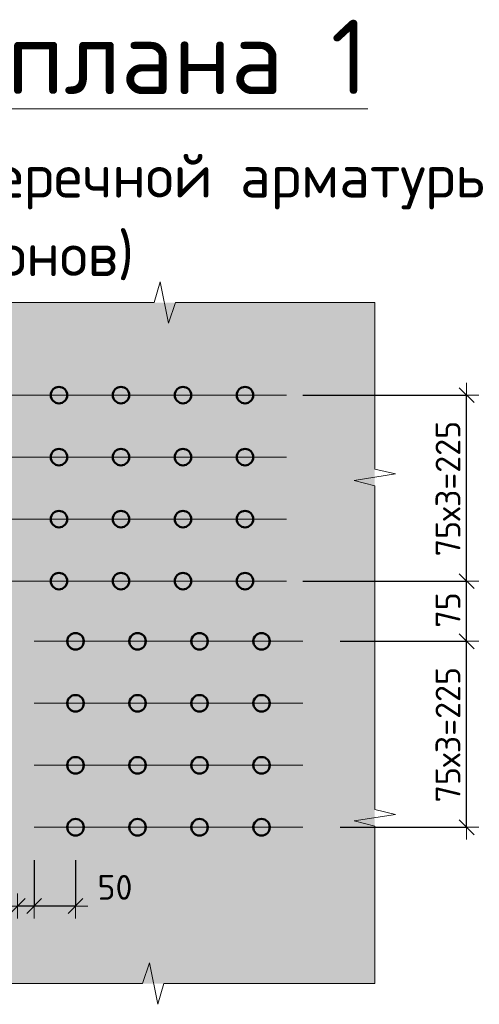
# Model space of a CAD drawing. Header units: metres. Extents: x -38 to 100, y -15 to 21.
# Tile 188 of 246: x 75.264 to 75.82, y 4.037 to 5.229. Entities that reach past the tile are written whole.
import ezdxf

# ---------------------------------------------------------------- set-up
doc = ezdxf.new("R2010")
doc.units = ezdxf.units.M
doc.header["$PDMODE"] = 65
for name, color, linetype in [('XR$3$_3705', 7, 'Continuous'), ('XR$4$_3705', 7, 'Continuous'), ('XR$6$_3705', 7, 'Continuous')]:
    doc.layers.add(name, color=color, linetype=linetype)
for name, color, linetype, lineweight in [('XR$3$ВК__отв в полу 1-2 эт', 220, 'Continuous', 25), ('XR$3$Размерная линия (1)', 7, 'Continuous', 13), ('XR$3$Текст_ общее_1', 7, 'Continuous', 13), ('XR$4$ВК__отв в полу 1-2 эт', 220, 'Continuous', 25), ('XR$4$Размерная линия (1)', 7, 'Continuous', 13), ('XR$4$Текст_ общее_1', 7, 'Continuous', 13), ('XR$6$ВК__отв в полу 1-2 эт', 220, 'Continuous', 25), ('XR$6$Размерная линия (1)', 7, 'Continuous', 13), ('XR$6$Текст_ общее_1', 7, 'Continuous', 13)]:
    doc.layers.add(name, color=color, linetype=linetype, lineweight=lineweight)
doc.styles.add('ISOCPEUR', font='txt')
doc.dimstyles.new('DIMSTYLE_23', dxfattribs={"dimtxt": 0.03, "dimasz": 0.03, "dimexe": 0, "dimexo": 0, "dimgap": 0.015, "dimtad": 2, "dimdec": 0, "dimlfac": 1000, "dimrnd": 5, "dimzin": 12, "dimdsep": 46, "dimtxsty": 'ISOCPEUR', "dimblk1": 'ALL_ML_STRICH', "dimblk2": 'ALL_ML_STRICH', "dimsah": 1, "dimcen": 0, "dimclrd": 7, "dimclre": 256, "dimclrt": 7, "dimadec": 0, "dimazin": 0, "dimtfac": 1, "dimtdec": 0, "dimtix": 1, "dimtmove": 2, "dimatfit": 3, "dimfxl": 0, "dimtvp": 1.2, "dimtzin": 0, "dimlwd": 0, "dimlwe": -3, "dimarcsym": 0})
doc.dimstyles.new('DIMSTYLE_24', dxfattribs={"dimtxt": 0.03, "dimasz": 0.03, "dimexe": 0, "dimexo": 0, "dimgap": 0.015, "dimtad": 2, "dimdec": 0, "dimlfac": 1000, "dimrnd": 5, "dimzin": 12, "dimdsep": 46, "dimtxsty": 'ISOCPEUR', "dimblk1": 'ALL_ML_STRICH', "dimblk2": 'ALL_ML_STRICH', "dimsah": 1, "dimcen": 0, "dimclrd": 7, "dimclre": 256, "dimclrt": 7, "dimadec": 0, "dimazin": 0, "dimtfac": 1, "dimtdec": 0, "dimtix": 1, "dimtmove": 2, "dimatfit": 3, "dimfxl": 0, "dimtzin": 0, "dimlwd": 0, "dimlwe": -3, "dimarcsym": 0})

# ---------------------------------------------------------------- blocks, each defined once
blk = doc.blocks.new('ЭЛЕМЕНТ_УЗОРА_7')
at = {"color": 7, "linetype": 'Continuous', "lineweight": 13, "transparency": 33554687}
for p, q in [((74.6496, 4.8864), (74.6496, 4.8864)), ((74.6496, 4.8864), (74.6496, 4.8864)), ((75.6936, 4.8864), (75.6936, 4.8864)), ((75.6936, 4.8864), (75.6936, 4.8864)), ((74.6496, 4.0624), (74.6496, 4.0624)), ((75.6936, 4.0624), (75.6936, 4.0624))]:
    blk.add_line(p, q, dxfattribs=at)
for points in [[(74.6496, 4.8864), (74.9048, 4.8864), (74.9121, 4.9114), (74.9221, 4.8614), (74.9304, 4.8864), (75.1716, 4.8864)], [(75.1716, 4.8864), (75.4268, 4.8864), (75.4341, 4.9114), (75.4441, 4.8614), (75.4524, 4.8864), (75.6936, 4.8864)], [(74.6496, 4.4744), (74.6496, 4.6759), (74.6246, 4.6816), (74.6746, 4.6895), (74.6496, 4.6961), (74.6496, 4.8864)], [(75.6936, 4.8864), (75.6936, 4.6849), (75.7186, 4.6792), (75.6686, 4.6713), (75.6936, 4.6648), (75.6936, 4.4744)], [(74.6496, 4.0624), (74.6496, 4.2639), (74.6246, 4.2696), (74.6746, 4.2775), (74.6496, 4.2841), (74.6496, 4.4744)], [(75.6936, 4.4744), (75.6936, 4.2729), (75.7186, 4.2672), (75.6686, 4.2593), (75.6936, 4.2528), (75.6936, 4.0624)], [(75.1716, 4.0624), (74.9163, 4.0624), (74.909, 4.0374), (74.8991, 4.0874), (74.8907, 4.0624), (74.6496, 4.0624), (74.6496, 4.0624)], [(75.6936, 4.0624), (75.6936, 4.0624), (75.4383, 4.0624), (75.431, 4.0374), (75.4211, 4.0874), (75.4127, 4.0624), (75.1716, 4.0624)]]:
    blk.add_lwpolyline(points, dxfattribs=at)
blk = doc.blocks.new('ALL_ML_STRICH')
at = {"color": 0, "linetype": 'ByBlock', "lineweight": -2}
for p, q in [((0, -0.5), (0, 0.5)), ((-1, 0), (0.5, 0)), ((-0.3, -0.3), (0.3, 0.3))]:
    blk.add_line(p, q, dxfattribs=at)
blk = doc.blocks.new('*D169')
at = {"layer": 'DEFPOINTS', "color": 7, "linetype": 'Continuous', "lineweight": 13, "transparency": 33554687}
for p in [(75.6316, 4.4766), (75.6316, 4.2516), (75.8046, 4.2516)]:
    blk.add_point(p, dxfattribs=at)
at = {"layer": 'XR$3$Размерная линия (1)', "color": 9, "linetype": 'Continuous', "lineweight": -2, "true_color": 0xc7c7c7, "transparency": 33554687}
for p, q in [((75.6516, 4.4766), (75.8046, 4.4766)), ((75.6516, 4.2516), (75.8046, 4.2516))]:
    blk.add_line(p, q, dxfattribs=at)
at = {"layer": 'XR$3$Размерная линия (1)', "color": 7, "linetype": 'Continuous', "lineweight": -2, "transparency": 33554687}
blk.add_line((75.8046, 4.2516), (75.8046, 4.4766), dxfattribs=at)
at = {"layer": 'XR$3$Размерная линия (1)', "color": 7, "linetype": 'Continuous', "lineweight": 13, "transparency": 33554687, "xscale": 0.03, "yscale": 0.03, "zscale": 0.03}
for p, rotation in [((75.8046, 4.4766), 90), ((75.8046, 4.2516), 270)]:
    blk.add_blockref('ALL_ML_STRICH', p, dxfattribs=dict(at, rotation=rotation))
at = {"layer": 'XR$3$Размерная линия (1)', "color": 7, "linetype": 'Continuous', "lineweight": 13, "transparency": 33554687, "insert": (75.7671, 4.2816), "char_height": 0.03, "width": 0.0015, "attachment_point": 1, "rotation": 90, "line_spacing_factor": 0.60241, "style": 'ISOCPEUR'}
blk.add_mtext('75х3=225', dxfattribs=at)
blk = doc.blocks.new('*D170')
at = {"layer": 'DEFPOINTS', "color": 7, "linetype": 'Continuous', "lineweight": 13, "transparency": 33554687}
for p in [(75.5866, 4.5494), (75.6316, 4.4766), (75.8046, 4.4766)]:
    blk.add_point(p, dxfattribs=at)
at = {"layer": 'XR$3$Размерная линия (1)', "color": 9, "linetype": 'Continuous', "lineweight": -2, "true_color": 0xc7c7c7, "transparency": 33554687}
for p, q in [((75.6066, 4.5494), (75.8046, 4.5494)), ((75.6516, 4.4766), (75.8046, 4.4766))]:
    blk.add_line(p, q, dxfattribs=at)
at = {"layer": 'XR$3$Размерная линия (1)', "color": 7, "linetype": 'Continuous', "lineweight": -2, "transparency": 33554687}
blk.add_line((75.8046, 4.4766), (75.8046, 4.5494), dxfattribs=at)
at = {"layer": 'XR$3$Размерная линия (1)', "color": 7, "linetype": 'Continuous', "lineweight": 13, "transparency": 33554687, "xscale": 0.03, "yscale": 0.03, "zscale": 0.03}
for p, rotation in [((75.8046, 4.5494), 90), ((75.8046, 4.4766), 270)]:
    blk.add_blockref('ALL_ML_STRICH', p, dxfattribs=dict(at, rotation=rotation))
at = {"layer": 'XR$3$Размерная линия (1)', "color": 7, "linetype": 'Continuous', "lineweight": 13, "transparency": 33554687, "insert": (75.7821, 4.5145), "char_height": 0.03, "width": 0.06, "attachment_point": 5, "rotation": 90, "style": 'ISOCPEUR'}
blk.add_mtext('\\A1;{75}', dxfattribs=at)
blk = doc.blocks.new('*D171')
at = {"layer": 'DEFPOINTS', "color": 7, "linetype": 'Continuous', "lineweight": 13, "transparency": 33554687}
for p in [(75.5866, 4.7744), (75.5866, 4.5494), (75.8046, 4.5494)]:
    blk.add_point(p, dxfattribs=at)
at = {"layer": 'XR$3$Размерная линия (1)', "color": 9, "linetype": 'Continuous', "lineweight": -2, "true_color": 0xc7c7c7, "transparency": 33554687}
for p, q in [((75.6066, 4.7744), (75.8046, 4.7744)), ((75.6066, 4.5494), (75.8046, 4.5494))]:
    blk.add_line(p, q, dxfattribs=at)
at = {"layer": 'XR$3$Размерная линия (1)', "color": 7, "linetype": 'Continuous', "lineweight": -2, "transparency": 33554687}
blk.add_line((75.8046, 4.5494), (75.8046, 4.7744), dxfattribs=at)
at = {"layer": 'XR$3$Размерная линия (1)', "color": 7, "linetype": 'Continuous', "lineweight": 13, "transparency": 33554687, "xscale": 0.03, "yscale": 0.03, "zscale": 0.03}
for p, rotation in [((75.8046, 4.7744), 90), ((75.8046, 4.5494), 270)]:
    blk.add_blockref('ALL_ML_STRICH', p, dxfattribs=dict(at, rotation=rotation))
at = {"layer": 'XR$3$Размерная линия (1)', "color": 7, "linetype": 'Continuous', "lineweight": 13, "transparency": 33554687, "insert": (75.7671, 4.5794), "char_height": 0.03, "width": 0.0015, "attachment_point": 1, "rotation": 90, "line_spacing_factor": 0.60241, "style": 'ISOCPEUR'}
blk.add_mtext('75х3=225', dxfattribs=at)
blk = doc.blocks.new('*D222')
at = {"layer": 'DEFPOINTS', "color": 7, "linetype": 'Continuous', "lineweight": 13, "transparency": 33554687}
for p in [(75.2816, 4.2316), (75.3316, 4.2316), (75.3316, 4.1563)]:
    blk.add_point(p, dxfattribs=at)
at = {"layer": 'XR$3$Размерная линия (1)', "color": 9, "linetype": 'Continuous', "lineweight": -2, "true_color": 0xc7c7c7, "transparency": 33554687}
for p, q in [((75.2816, 4.2116), (75.2816, 4.1563)), ((75.3316, 4.2116), (75.3316, 4.1563))]:
    blk.add_line(p, q, dxfattribs=at)
at = {"layer": 'XR$3$Размерная линия (1)', "color": 7, "linetype": 'Continuous', "lineweight": -2, "transparency": 33554687}
blk.add_line((75.3316, 4.1563), (75.2816, 4.1563), dxfattribs=at)
at = {"layer": 'XR$3$Размерная линия (1)', "color": 7, "linetype": 'Continuous', "lineweight": 13, "transparency": 33554687, "xscale": 0.03, "yscale": 0.03, "zscale": 0.03}
for p, rotation in [((75.2816, 4.1563), 180), ((75.3316, 4.1563), 360)]:
    blk.add_blockref('ALL_ML_STRICH', p, dxfattribs=dict(at, rotation=rotation))
at = {"layer": 'XR$3$Размерная линия (1)', "color": 7, "linetype": 'Continuous', "lineweight": 13, "transparency": 33554687, "insert": (75.3793, 4.1789), "char_height": 0.03, "width": 0.06, "attachment_point": 5, "style": 'ISOCPEUR'}
blk.add_mtext('\\A1;{50}', dxfattribs=at)
blk = doc.blocks.new('*D223')
at = {"layer": 'DEFPOINTS', "color": 7, "linetype": 'Continuous', "lineweight": 13, "transparency": 33554687}
for p in [(75.2816, 4.2316), (75.2616, 4.166), (75.2816, 4.1563)]:
    blk.add_point(p, dxfattribs=at)
at = {"layer": 'XR$3$Размерная линия (1)', "color": 9, "linetype": 'Continuous', "lineweight": -2, "true_color": 0xc7c7c7, "transparency": 33554687}
for p, q in [((75.2816, 4.2116), (75.2816, 4.1563)), ((75.2616, 4.1563), (75.2616, 4.1563))]:
    blk.add_line(p, q, dxfattribs=at)
at = {"layer": 'XR$3$Размерная линия (1)', "color": 7, "linetype": 'Continuous', "lineweight": -2, "transparency": 33554687}
blk.add_line((75.2816, 4.1563), (75.2616, 4.1563), dxfattribs=at)
at = {"layer": 'XR$3$Размерная линия (1)', "color": 7, "linetype": 'Continuous', "lineweight": 13, "transparency": 33554687, "xscale": 0.03, "yscale": 0.03, "zscale": 0.03}
for p, rotation in [((75.2616, 4.1563), 180), ((75.2816, 4.1563), 360)]:
    blk.add_blockref('ALL_ML_STRICH', p, dxfattribs=dict(at, rotation=rotation))
at = {"layer": 'XR$3$Размерная линия (1)', "color": 7, "linetype": 'Continuous', "lineweight": 13, "transparency": 33554687, "insert": (75.2185, 4.1788), "char_height": 0.03, "width": 0.06, "attachment_point": 5, "style": 'ISOCPEUR'}
blk.add_mtext('\\A1;{20}', dxfattribs=at)
blk = doc.blocks.new('ЭЛЕМЕНТ_УЗОРА_20')
at = {"color": 7, "linetype": 'Continuous', "lineweight": 13, "transparency": 33554687}
for p, q in [((74.6496, 4.8864), (74.6496, 4.8864)), ((74.6496, 4.8864), (74.6496, 4.8864)), ((75.6936, 4.8864), (75.6936, 4.8864)), ((75.6936, 4.8864), (75.6936, 4.8864)), ((74.6496, 4.0624), (74.6496, 4.0624)), ((75.6936, 4.0624), (75.6936, 4.0624))]:
    blk.add_line(p, q, dxfattribs=at)
for points in [[(74.6496, 4.8864), (74.9048, 4.8864), (74.9121, 4.9114), (74.9221, 4.8614), (74.9304, 4.8864), (75.1716, 4.8864)], [(75.1716, 4.8864), (75.4268, 4.8864), (75.4341, 4.9114), (75.4441, 4.8614), (75.4524, 4.8864), (75.6936, 4.8864)], [(74.6496, 4.4744), (74.6496, 4.6759), (74.6246, 4.6816), (74.6746, 4.6895), (74.6496, 4.6961), (74.6496, 4.8864)], [(75.6936, 4.8864), (75.6936, 4.6849), (75.7186, 4.6792), (75.6686, 4.6713), (75.6936, 4.6648), (75.6936, 4.4744)], [(74.6496, 4.0624), (74.6496, 4.2639), (74.6246, 4.2696), (74.6746, 4.2775), (74.6496, 4.2841), (74.6496, 4.4744)], [(75.6936, 4.4744), (75.6936, 4.2729), (75.7186, 4.2672), (75.6686, 4.2593), (75.6936, 4.2528), (75.6936, 4.0624)], [(75.1716, 4.0624), (74.9163, 4.0624), (74.909, 4.0374), (74.8991, 4.0874), (74.8907, 4.0624), (74.6496, 4.0624), (74.6496, 4.0624)], [(75.6936, 4.0624), (75.6936, 4.0624), (75.4383, 4.0624), (75.431, 4.0374), (75.4211, 4.0874), (75.4127, 4.0624), (75.1716, 4.0624)]]:
    blk.add_lwpolyline(points, dxfattribs=at)
blk = doc.blocks.new('*D442')
at = {"layer": 'DEFPOINTS', "color": 7, "linetype": 'Continuous', "lineweight": 13, "transparency": 33554687}
for p in [(75.6316, 4.4766), (75.6316, 4.2516), (75.8046, 4.2516)]:
    blk.add_point(p, dxfattribs=at)
at = {"layer": 'XR$4$Размерная линия (1)', "color": 9, "linetype": 'Continuous', "lineweight": -2, "true_color": 0xc7c7c7, "transparency": 33554687}
for p, q in [((75.6516, 4.4766), (75.8046, 4.4766)), ((75.6516, 4.2516), (75.8046, 4.2516))]:
    blk.add_line(p, q, dxfattribs=at)
at = {"layer": 'XR$4$Размерная линия (1)', "color": 7, "linetype": 'Continuous', "lineweight": -2, "transparency": 33554687}
blk.add_line((75.8046, 4.2516), (75.8046, 4.4766), dxfattribs=at)
at = {"layer": 'XR$4$Размерная линия (1)', "color": 7, "linetype": 'Continuous', "lineweight": 13, "transparency": 33554687, "xscale": 0.03, "yscale": 0.03, "zscale": 0.03}
for p, rotation in [((75.8046, 4.4766), 90), ((75.8046, 4.2516), 270)]:
    blk.add_blockref('ALL_ML_STRICH', p, dxfattribs=dict(at, rotation=rotation))
at = {"layer": 'XR$4$Размерная линия (1)', "color": 7, "linetype": 'Continuous', "lineweight": 13, "transparency": 33554687, "insert": (75.7671, 4.2816), "char_height": 0.03, "width": 0.0015, "attachment_point": 1, "rotation": 90, "line_spacing_factor": 0.60241, "style": 'ISOCPEUR'}
blk.add_mtext('75х3=225', dxfattribs=at)
blk = doc.blocks.new('*D443')
at = {"layer": 'DEFPOINTS', "color": 7, "linetype": 'Continuous', "lineweight": 13, "transparency": 33554687}
for p in [(75.5866, 4.5494), (75.6316, 4.4766), (75.8046, 4.4766)]:
    blk.add_point(p, dxfattribs=at)
at = {"layer": 'XR$4$Размерная линия (1)', "color": 9, "linetype": 'Continuous', "lineweight": -2, "true_color": 0xc7c7c7, "transparency": 33554687}
for p, q in [((75.6066, 4.5494), (75.8046, 4.5494)), ((75.6516, 4.4766), (75.8046, 4.4766))]:
    blk.add_line(p, q, dxfattribs=at)
at = {"layer": 'XR$4$Размерная линия (1)', "color": 7, "linetype": 'Continuous', "lineweight": -2, "transparency": 33554687}
blk.add_line((75.8046, 4.4766), (75.8046, 4.5494), dxfattribs=at)
at = {"layer": 'XR$4$Размерная линия (1)', "color": 7, "linetype": 'Continuous', "lineweight": 13, "transparency": 33554687, "xscale": 0.03, "yscale": 0.03, "zscale": 0.03}
for p, rotation in [((75.8046, 4.5494), 90), ((75.8046, 4.4766), 270)]:
    blk.add_blockref('ALL_ML_STRICH', p, dxfattribs=dict(at, rotation=rotation))
at = {"layer": 'XR$4$Размерная линия (1)', "color": 7, "linetype": 'Continuous', "lineweight": 13, "transparency": 33554687, "insert": (75.7821, 4.5145), "char_height": 0.03, "width": 0.06, "attachment_point": 5, "rotation": 90, "style": 'ISOCPEUR'}
blk.add_mtext('\\A1;{75}', dxfattribs=at)
blk = doc.blocks.new('*D444')
at = {"layer": 'DEFPOINTS', "color": 7, "linetype": 'Continuous', "lineweight": 13, "transparency": 33554687}
for p in [(75.5866, 4.7744), (75.5866, 4.5494), (75.8046, 4.5494)]:
    blk.add_point(p, dxfattribs=at)
at = {"layer": 'XR$4$Размерная линия (1)', "color": 9, "linetype": 'Continuous', "lineweight": -2, "true_color": 0xc7c7c7, "transparency": 33554687}
for p, q in [((75.6066, 4.7744), (75.8046, 4.7744)), ((75.6066, 4.5494), (75.8046, 4.5494))]:
    blk.add_line(p, q, dxfattribs=at)
at = {"layer": 'XR$4$Размерная линия (1)', "color": 7, "linetype": 'Continuous', "lineweight": -2, "transparency": 33554687}
blk.add_line((75.8046, 4.5494), (75.8046, 4.7744), dxfattribs=at)
at = {"layer": 'XR$4$Размерная линия (1)', "color": 7, "linetype": 'Continuous', "lineweight": 13, "transparency": 33554687, "xscale": 0.03, "yscale": 0.03, "zscale": 0.03}
for p, rotation in [((75.8046, 4.7744), 90), ((75.8046, 4.5494), 270)]:
    blk.add_blockref('ALL_ML_STRICH', p, dxfattribs=dict(at, rotation=rotation))
at = {"layer": 'XR$4$Размерная линия (1)', "color": 7, "linetype": 'Continuous', "lineweight": 13, "transparency": 33554687, "insert": (75.7671, 4.5794), "char_height": 0.03, "width": 0.0015, "attachment_point": 1, "rotation": 90, "line_spacing_factor": 0.60241, "style": 'ISOCPEUR'}
blk.add_mtext('75х3=225', dxfattribs=at)
blk = doc.blocks.new('*D486')
at = {"layer": 'DEFPOINTS', "color": 7, "linetype": 'Continuous', "lineweight": 13, "transparency": 33554687}
for p in [(75.2816, 4.2316), (75.3316, 4.2316), (75.3316, 4.1563)]:
    blk.add_point(p, dxfattribs=at)
at = {"layer": 'XR$4$Размерная линия (1)', "color": 9, "linetype": 'Continuous', "lineweight": -2, "true_color": 0xc7c7c7, "transparency": 33554687}
for p, q in [((75.2816, 4.2116), (75.2816, 4.1563)), ((75.3316, 4.2116), (75.3316, 4.1563))]:
    blk.add_line(p, q, dxfattribs=at)
at = {"layer": 'XR$4$Размерная линия (1)', "color": 7, "linetype": 'Continuous', "lineweight": -2, "transparency": 33554687}
blk.add_line((75.3316, 4.1563), (75.2816, 4.1563), dxfattribs=at)
at = {"layer": 'XR$4$Размерная линия (1)', "color": 7, "linetype": 'Continuous', "lineweight": 13, "transparency": 33554687, "xscale": 0.03, "yscale": 0.03, "zscale": 0.03}
for p, rotation in [((75.2816, 4.1563), 180), ((75.3316, 4.1563), 360)]:
    blk.add_blockref('ALL_ML_STRICH', p, dxfattribs=dict(at, rotation=rotation))
at = {"layer": 'XR$4$Размерная линия (1)', "color": 7, "linetype": 'Continuous', "lineweight": 13, "transparency": 33554687, "insert": (75.3793, 4.1789), "char_height": 0.03, "width": 0.06, "attachment_point": 5, "style": 'ISOCPEUR'}
blk.add_mtext('\\A1;{50}', dxfattribs=at)
blk = doc.blocks.new('*D487')
at = {"layer": 'DEFPOINTS', "color": 7, "linetype": 'Continuous', "lineweight": 13, "transparency": 33554687}
for p in [(75.2816, 4.2316), (75.2616, 4.166), (75.2816, 4.1563)]:
    blk.add_point(p, dxfattribs=at)
at = {"layer": 'XR$4$Размерная линия (1)', "color": 9, "linetype": 'Continuous', "lineweight": -2, "true_color": 0xc7c7c7, "transparency": 33554687}
for p, q in [((75.2816, 4.2116), (75.2816, 4.1563)), ((75.2616, 4.1563), (75.2616, 4.1563))]:
    blk.add_line(p, q, dxfattribs=at)
at = {"layer": 'XR$4$Размерная линия (1)', "color": 7, "linetype": 'Continuous', "lineweight": -2, "transparency": 33554687}
blk.add_line((75.2816, 4.1563), (75.2616, 4.1563), dxfattribs=at)
at = {"layer": 'XR$4$Размерная линия (1)', "color": 7, "linetype": 'Continuous', "lineweight": 13, "transparency": 33554687, "xscale": 0.03, "yscale": 0.03, "zscale": 0.03}
for p, rotation in [((75.2616, 4.1563), 180), ((75.2816, 4.1563), 360)]:
    blk.add_blockref('ALL_ML_STRICH', p, dxfattribs=dict(at, rotation=rotation))
at = {"layer": 'XR$4$Размерная линия (1)', "color": 7, "linetype": 'Continuous', "lineweight": 13, "transparency": 33554687, "insert": (75.2185, 4.1788), "char_height": 0.03, "width": 0.06, "attachment_point": 5, "style": 'ISOCPEUR'}
blk.add_mtext('\\A1;{20}', dxfattribs=at)
blk = doc.blocks.new('ЭЛЕМЕНТ_УЗОРА_41')
at = {"color": 7, "linetype": 'Continuous', "lineweight": 13, "transparency": 33554687}
for p, q in [((74.6496, 4.8864), (74.6496, 4.8864)), ((74.6496, 4.8864), (74.6496, 4.8864)), ((75.6936, 4.8864), (75.6936, 4.8864)), ((75.6936, 4.8864), (75.6936, 4.8864)), ((74.6496, 4.0624), (74.6496, 4.0624)), ((75.6936, 4.0624), (75.6936, 4.0624))]:
    blk.add_line(p, q, dxfattribs=at)
for points in [[(74.6496, 4.8864), (74.9048, 4.8864), (74.9121, 4.9114), (74.9221, 4.8614), (74.9304, 4.8864), (75.1716, 4.8864)], [(75.1716, 4.8864), (75.4268, 4.8864), (75.4341, 4.9114), (75.4441, 4.8614), (75.4524, 4.8864), (75.6936, 4.8864)], [(74.6496, 4.4744), (74.6496, 4.6759), (74.6246, 4.6816), (74.6746, 4.6895), (74.6496, 4.6961), (74.6496, 4.8864)], [(75.6936, 4.8864), (75.6936, 4.6849), (75.7186, 4.6792), (75.6686, 4.6713), (75.6936, 4.6648), (75.6936, 4.4744)], [(74.6496, 4.0624), (74.6496, 4.2639), (74.6246, 4.2696), (74.6746, 4.2775), (74.6496, 4.2841), (74.6496, 4.4744)], [(75.6936, 4.4744), (75.6936, 4.2729), (75.7186, 4.2672), (75.6686, 4.2593), (75.6936, 4.2528), (75.6936, 4.0624)], [(75.1716, 4.0624), (74.9163, 4.0624), (74.909, 4.0374), (74.8991, 4.0874), (74.8907, 4.0624), (74.6496, 4.0624), (74.6496, 4.0624)], [(75.6936, 4.0624), (75.6936, 4.0624), (75.4383, 4.0624), (75.431, 4.0374), (75.4211, 4.0874), (75.4127, 4.0624), (75.1716, 4.0624)]]:
    blk.add_lwpolyline(points, dxfattribs=at)
blk = doc.blocks.new('*D863')
at = {"layer": 'DEFPOINTS', "color": 7, "linetype": 'Continuous', "lineweight": 13, "transparency": 33554687}
for p in [(75.6316, 4.4766), (75.6316, 4.2516), (75.8046, 4.2516)]:
    blk.add_point(p, dxfattribs=at)
at = {"layer": 'XR$6$Размерная линия (1)', "color": 9, "linetype": 'Continuous', "lineweight": -2, "true_color": 0xc7c7c7, "transparency": 33554687}
for p, q in [((75.6516, 4.4766), (75.8046, 4.4766)), ((75.6516, 4.2516), (75.8046, 4.2516))]:
    blk.add_line(p, q, dxfattribs=at)
at = {"layer": 'XR$6$Размерная линия (1)', "color": 7, "linetype": 'Continuous', "lineweight": -2, "transparency": 33554687}
blk.add_line((75.8046, 4.2516), (75.8046, 4.4766), dxfattribs=at)
at = {"layer": 'XR$6$Размерная линия (1)', "color": 7, "linetype": 'Continuous', "lineweight": 13, "transparency": 33554687, "xscale": 0.03, "yscale": 0.03, "zscale": 0.03}
for p, rotation in [((75.8046, 4.4766), 90), ((75.8046, 4.2516), 270)]:
    blk.add_blockref('ALL_ML_STRICH', p, dxfattribs=dict(at, rotation=rotation))
at = {"layer": 'XR$6$Размерная линия (1)', "color": 7, "linetype": 'Continuous', "lineweight": 13, "transparency": 33554687, "insert": (75.7671, 4.2816), "char_height": 0.03, "width": 0.0015, "attachment_point": 1, "rotation": 90, "line_spacing_factor": 0.60241, "style": 'ISOCPEUR'}
blk.add_mtext('75х3=225', dxfattribs=at)
blk = doc.blocks.new('*D864')
at = {"layer": 'DEFPOINTS', "color": 7, "linetype": 'Continuous', "lineweight": 13, "transparency": 33554687}
for p in [(75.5866, 4.5494), (75.6316, 4.4766), (75.8046, 4.4766)]:
    blk.add_point(p, dxfattribs=at)
at = {"layer": 'XR$6$Размерная линия (1)', "color": 9, "linetype": 'Continuous', "lineweight": -2, "true_color": 0xc7c7c7, "transparency": 33554687}
for p, q in [((75.6066, 4.5494), (75.8046, 4.5494)), ((75.6516, 4.4766), (75.8046, 4.4766))]:
    blk.add_line(p, q, dxfattribs=at)
at = {"layer": 'XR$6$Размерная линия (1)', "color": 7, "linetype": 'Continuous', "lineweight": -2, "transparency": 33554687}
blk.add_line((75.8046, 4.4766), (75.8046, 4.5494), dxfattribs=at)
at = {"layer": 'XR$6$Размерная линия (1)', "color": 7, "linetype": 'Continuous', "lineweight": 13, "transparency": 33554687, "xscale": 0.03, "yscale": 0.03, "zscale": 0.03}
for p, rotation in [((75.8046, 4.5494), 90), ((75.8046, 4.4766), 270)]:
    blk.add_blockref('ALL_ML_STRICH', p, dxfattribs=dict(at, rotation=rotation))
at = {"layer": 'XR$6$Размерная линия (1)', "color": 7, "linetype": 'Continuous', "lineweight": 13, "transparency": 33554687, "insert": (75.7821, 4.5145), "char_height": 0.03, "width": 0.06, "attachment_point": 5, "rotation": 90, "style": 'ISOCPEUR'}
blk.add_mtext('\\A1;{75}', dxfattribs=at)
blk = doc.blocks.new('*D865')
at = {"layer": 'DEFPOINTS', "color": 7, "linetype": 'Continuous', "lineweight": 13, "transparency": 33554687}
for p in [(75.5866, 4.7744), (75.5866, 4.5494), (75.8046, 4.5494)]:
    blk.add_point(p, dxfattribs=at)
at = {"layer": 'XR$6$Размерная линия (1)', "color": 9, "linetype": 'Continuous', "lineweight": -2, "true_color": 0xc7c7c7, "transparency": 33554687}
for p, q in [((75.6066, 4.7744), (75.8046, 4.7744)), ((75.6066, 4.5494), (75.8046, 4.5494))]:
    blk.add_line(p, q, dxfattribs=at)
at = {"layer": 'XR$6$Размерная линия (1)', "color": 7, "linetype": 'Continuous', "lineweight": -2, "transparency": 33554687}
blk.add_line((75.8046, 4.5494), (75.8046, 4.7744), dxfattribs=at)
at = {"layer": 'XR$6$Размерная линия (1)', "color": 7, "linetype": 'Continuous', "lineweight": 13, "transparency": 33554687, "xscale": 0.03, "yscale": 0.03, "zscale": 0.03}
for p, rotation in [((75.8046, 4.7744), 90), ((75.8046, 4.5494), 270)]:
    blk.add_blockref('ALL_ML_STRICH', p, dxfattribs=dict(at, rotation=rotation))
at = {"layer": 'XR$6$Размерная линия (1)', "color": 7, "linetype": 'Continuous', "lineweight": 13, "transparency": 33554687, "insert": (75.7671, 4.5794), "char_height": 0.03, "width": 0.0015, "attachment_point": 1, "rotation": 90, "line_spacing_factor": 0.60241, "style": 'ISOCPEUR'}
blk.add_mtext('75х3=225', dxfattribs=at)
blk = doc.blocks.new('*D894')
at = {"layer": 'DEFPOINTS', "color": 7, "linetype": 'Continuous', "lineweight": 13, "transparency": 33554687}
for p in [(75.2816, 4.2316), (75.3316, 4.2316), (75.3316, 4.1563)]:
    blk.add_point(p, dxfattribs=at)
at = {"layer": 'XR$6$Размерная линия (1)', "color": 9, "linetype": 'Continuous', "lineweight": -2, "true_color": 0xc7c7c7, "transparency": 33554687}
for p, q in [((75.2816, 4.2116), (75.2816, 4.1563)), ((75.3316, 4.2116), (75.3316, 4.1563))]:
    blk.add_line(p, q, dxfattribs=at)
at = {"layer": 'XR$6$Размерная линия (1)', "color": 7, "linetype": 'Continuous', "lineweight": -2, "transparency": 33554687}
blk.add_line((75.3316, 4.1563), (75.2816, 4.1563), dxfattribs=at)
at = {"layer": 'XR$6$Размерная линия (1)', "color": 7, "linetype": 'Continuous', "lineweight": 13, "transparency": 33554687, "xscale": 0.03, "yscale": 0.03, "zscale": 0.03}
for p, rotation in [((75.2816, 4.1563), 180), ((75.3316, 4.1563), 360)]:
    blk.add_blockref('ALL_ML_STRICH', p, dxfattribs=dict(at, rotation=rotation))
at = {"layer": 'XR$6$Размерная линия (1)', "color": 7, "linetype": 'Continuous', "lineweight": 13, "transparency": 33554687, "insert": (75.3793, 4.1789), "char_height": 0.03, "width": 0.06, "attachment_point": 5, "style": 'ISOCPEUR'}
blk.add_mtext('\\A1;{50}', dxfattribs=at)
blk = doc.blocks.new('*D895')
at = {"layer": 'DEFPOINTS', "color": 7, "linetype": 'Continuous', "lineweight": 13, "transparency": 33554687}
for p in [(75.2816, 4.2316), (75.2616, 4.166), (75.2816, 4.1563)]:
    blk.add_point(p, dxfattribs=at)
at = {"layer": 'XR$6$Размерная линия (1)', "color": 9, "linetype": 'Continuous', "lineweight": -2, "true_color": 0xc7c7c7, "transparency": 33554687}
for p, q in [((75.2816, 4.2116), (75.2816, 4.1563)), ((75.2616, 4.1563), (75.2616, 4.1563))]:
    blk.add_line(p, q, dxfattribs=at)
at = {"layer": 'XR$6$Размерная линия (1)', "color": 7, "linetype": 'Continuous', "lineweight": -2, "transparency": 33554687}
blk.add_line((75.2816, 4.1563), (75.2616, 4.1563), dxfattribs=at)
at = {"layer": 'XR$6$Размерная линия (1)', "color": 7, "linetype": 'Continuous', "lineweight": 13, "transparency": 33554687, "xscale": 0.03, "yscale": 0.03, "zscale": 0.03}
for p, rotation in [((75.2616, 4.1563), 180), ((75.2816, 4.1563), 360)]:
    blk.add_blockref('ALL_ML_STRICH', p, dxfattribs=dict(at, rotation=rotation))
at = {"layer": 'XR$6$Размерная линия (1)', "color": 7, "linetype": 'Continuous', "lineweight": 13, "transparency": 33554687, "insert": (75.2185, 4.1788), "char_height": 0.03, "width": 0.06, "attachment_point": 5, "style": 'ISOCPEUR'}
blk.add_mtext('\\A1;{20}', dxfattribs=at)

msp = doc.modelspace()

# ---------------------------------------------------------------- hatches: boundary and pattern name
at = {"linetype": 'Continuous', "lineweight": 13, "true_color": 0xf0eae8, "transparency": 33554687}
msp.add_hatch(color=7, dxfattribs=at).paths.add_polyline_path([(74.6496, 4.8864), (74.6496, 4.0624), (75.6936, 4.0624), (75.6936, 4.8864)])
msp.add_hatch(color=7, dxfattribs=at).paths.add_polyline_path([(74.6496, 4.8864), (74.6496, 4.0624), (75.6936, 4.0624), (75.6936, 4.8864)])
msp.add_hatch(color=7, dxfattribs=at).paths.add_polyline_path([(74.6496, 4.8864), (74.6496, 4.0624), (75.6936, 4.0624), (75.6936, 4.8864)])

# ---------------------------------------------------------------- linework, layer by layer
at = {"layer": 'XR$3$_3705', "color": 7, "linetype": 'Continuous', "lineweight": 50, "transparency": 33554687}
for centre in [(75.3116, 4.7744), (75.3866, 4.7744), (75.4616, 4.7744), (75.5366, 4.7744), (75.3116, 4.6994), (75.3866, 4.6994), (75.4616, 4.6994), (75.5366, 4.6994), (75.3116, 4.6244), (75.3866, 4.6244), (75.4616, 4.6244), (75.5366, 4.6244), (75.3116, 4.5494), (75.3866, 4.5494), (75.4616, 4.5494), (75.5366, 4.5494), (75.3316, 4.4766), (75.4066, 4.4766), (75.4816, 4.4766), (75.5566, 4.4766), (75.3316, 4.4016), (75.4066, 4.4016), (75.4816, 4.4016), (75.5566, 4.4016), (75.3316, 4.3266), (75.4066, 4.3266), (75.4816, 4.3266), (75.5566, 4.3266), (75.3316, 4.2516), (75.4066, 4.2516), (75.4816, 4.2516), (75.5566, 4.2516)]:
    msp.add_circle(centre, 0.01, dxfattribs=at)
at = {"layer": 'XR$3$ВК__отв в полу 1-2 эт', "color": 7, "linetype": 'Continuous', "lineweight": 13, "transparency": 33554687}
for p, q in [((75.5866, 4.7744), (74.7366, 4.7744)), ((75.5866, 4.6994), (74.7366, 4.6994)), ((75.5866, 4.6244), (74.7366, 4.6244)), ((75.5866, 4.5494), (74.7366, 4.5494)), ((75.6066, 4.4766), (75.2816, 4.4766)), ((75.6066, 4.4016), (75.2816, 4.4016)), ((75.6066, 4.3266), (75.2816, 4.3266)), ((75.6066, 4.2516), (75.2816, 4.2516))]:
    msp.add_line(p, q, dxfattribs=at)
at = {"layer": 'XR$4$_3705', "color": 7, "linetype": 'Continuous', "lineweight": 50, "transparency": 33554687}
for centre in [(75.3116, 4.7744), (75.3866, 4.7744), (75.4616, 4.7744), (75.5366, 4.7744), (75.3116, 4.6994), (75.3866, 4.6994), (75.4616, 4.6994), (75.5366, 4.6994), (75.3116, 4.6244), (75.3866, 4.6244), (75.4616, 4.6244), (75.5366, 4.6244), (75.3116, 4.5494), (75.3866, 4.5494), (75.4616, 4.5494), (75.5366, 4.5494), (75.3316, 4.4766), (75.4066, 4.4766), (75.4816, 4.4766), (75.5566, 4.4766), (75.3316, 4.4016), (75.4066, 4.4016), (75.4816, 4.4016), (75.5566, 4.4016), (75.3316, 4.3266), (75.4066, 4.3266), (75.4816, 4.3266), (75.5566, 4.3266), (75.3316, 4.2516), (75.4066, 4.2516), (75.4816, 4.2516), (75.5566, 4.2516)]:
    msp.add_circle(centre, 0.01, dxfattribs=at)
at = {"layer": 'XR$4$ВК__отв в полу 1-2 эт', "color": 7, "linetype": 'Continuous', "lineweight": 13, "transparency": 33554687}
for p, q in [((75.5866, 4.7744), (74.7366, 4.7744)), ((75.5866, 4.6994), (74.7366, 4.6994)), ((75.5866, 4.6244), (74.7366, 4.6244)), ((75.5866, 4.5494), (74.7366, 4.5494)), ((75.6066, 4.4766), (75.2816, 4.4766)), ((75.6066, 4.4016), (75.2816, 4.4016)), ((75.6066, 4.3266), (75.2816, 4.3266)), ((75.6066, 4.2516), (75.2816, 4.2516))]:
    msp.add_line(p, q, dxfattribs=at)
at = {"layer": 'XR$6$_3705', "color": 7, "linetype": 'Continuous', "lineweight": 50, "transparency": 33554687}
for centre in [(75.3116, 4.7744), (75.3866, 4.7744), (75.4616, 4.7744), (75.5366, 4.7744), (75.3116, 4.6994), (75.3866, 4.6994), (75.4616, 4.6994), (75.5366, 4.6994), (75.3116, 4.6244), (75.3866, 4.6244), (75.4616, 4.6244), (75.5366, 4.6244), (75.3116, 4.5494), (75.3866, 4.5494), (75.4616, 4.5494), (75.5366, 4.5494), (75.3316, 4.4766), (75.4066, 4.4766), (75.4816, 4.4766), (75.5566, 4.4766), (75.3316, 4.4016), (75.4066, 4.4016), (75.4816, 4.4016), (75.5566, 4.4016), (75.3316, 4.3266), (75.4066, 4.3266), (75.4816, 4.3266), (75.5566, 4.3266), (75.3316, 4.2516), (75.4066, 4.2516), (75.4816, 4.2516), (75.5566, 4.2516)]:
    msp.add_circle(centre, 0.01, dxfattribs=at)
at = {"layer": 'XR$6$ВК__отв в полу 1-2 эт', "color": 7, "linetype": 'Continuous', "lineweight": 13, "transparency": 33554687}
for p, q in [((75.5866, 4.7744), (74.7366, 4.7744)), ((75.5866, 4.6994), (74.7366, 4.6994)), ((75.5866, 4.6244), (74.7366, 4.6244)), ((75.5866, 4.5494), (74.7366, 4.5494)), ((75.6066, 4.4766), (75.2816, 4.4766)), ((75.6066, 4.4016), (75.2816, 4.4016)), ((75.6066, 4.3266), (75.2816, 4.3266)), ((75.6066, 4.2516), (75.2816, 4.2516))]:
    msp.add_line(p, q, dxfattribs=at)

# ---------------------------------------------------------------- block references
at = {"color": 7, "linetype": 'Continuous', "lineweight": 13, "transparency": 33554687}
for name in ['ЭЛЕМЕНТ_УЗОРА_7', 'ЭЛЕМЕНТ_УЗОРА_20', 'ЭЛЕМЕНТ_УЗОРА_41']:
    msp.add_blockref(name, (0, 0), dxfattribs=at)

# ---------------------------------------------------------------- texts
at = {"layer": 'XR$3$Текст_ общее_1', "color": 7, "linetype": 'Continuous', "lineweight": 13, "transparency": 33554687, "insert": (75.1817, 5.2286), "char_height": 0.09, "width": 2.301075, "attachment_point": 2, "line_spacing_factor": 1.084337}
msp.add_mtext('\\A1;{\\L\\fISOCPEUR|i0|b0;\\H0.090000;\\W1.000000;\\C7;  Деталь плана 1\\l}\\P{\\fISOCPEUR|i0|b0;\\H0.052500;\\W1.000000;\\C7;(схема раскладки поперечной арматуры}\\P{\\fISOCPEUR|i0|b0;\\H0.052500;\\W1.000000;\\C7;для пилонов)}\\P', dxfattribs=at)
at = {"layer": 'XR$4$Текст_ общее_1', "color": 7, "linetype": 'Continuous', "lineweight": 13, "transparency": 33554687, "insert": (75.1817, 5.2286), "char_height": 0.09, "width": 2.301075, "attachment_point": 2, "line_spacing_factor": 1.084337}
msp.add_mtext('\\A1;{\\L\\fISOCPEUR|i0|b0;\\H0.090000;\\W1.000000;\\C7;  Деталь плана 1\\l}\\P{\\fISOCPEUR|i0|b0;\\H0.052500;\\W1.000000;\\C7;(схема раскладки поперечной арматуры}\\P{\\fISOCPEUR|i0|b0;\\H0.052500;\\W1.000000;\\C7;для пилонов)}\\P', dxfattribs=at)
at = {"layer": 'XR$6$Текст_ общее_1', "color": 7, "linetype": 'Continuous', "lineweight": 13, "transparency": 33554687, "insert": (75.1817, 5.2286), "char_height": 0.09, "width": 2.301075, "attachment_point": 2, "line_spacing_factor": 1.084337}
msp.add_mtext('\\A1;{\\L\\fISOCPEUR|i0|b0;\\H0.090000;\\W1.000000;\\C7;  Деталь плана 1\\l}\\P{\\fISOCPEUR|i0|b0;\\H0.052500;\\W1.000000;\\C7;(схема раскладки поперечной арматуры}\\P{\\fISOCPEUR|i0|b0;\\H0.052500;\\W1.000000;\\C7;для пилонов)}\\P', dxfattribs=at)

# ---------------------------------------------------------------- dimensions: what is measured, and where the dimension line sits
at = {"layer": 'XR$3$Размерная линия (1)', "color": 7, "linetype": 'Continuous', "lineweight": 13, "transparency": 33554687}
for base, p1, p2, picture, middle in [((75.8046, 4.7744), (75.6066, 4.5494), (75.6066, 4.7744), '*D171', (75.7896, 4.6619)), ((75.8046, 4.4766), (75.6516, 4.2516), (75.6516, 4.4766), '*D169', (75.7896, 4.3641))]:
    dim = msp.add_linear_dim(base=base, p1=p1, p2=p2, angle=90, text='75х3=225', dimstyle='DIMSTYLE_24', override={"dimpost": '<>', "dimclrd": 7, "dimclre": 9, "dimclrt": 7, "dimlwd": 0, "dimlwe": 65533}, dxfattribs=at)
    dim.commit()
    dim.dimension.update_dxf_attribs({"geometry": picture, "text_midpoint": middle, "dimtype": 160})
for base, p1, p2, angle, dimstyle, picture, middle in [((75.8046, 4.5494), (75.6516, 4.4766), (75.6066, 4.5494), 90, 'DIMSTYLE_24', '*D170', (75.7821, 4.5145)), ((75.2616, 4.1563), (75.2816, 4.2116), (75.2616, 4.1563), 180, 'DIMSTYLE_23', '*D223', (75.2185, 4.1788)), ((75.2816, 4.1563), (75.3316, 4.2116), (75.2816, 4.2116), 180, 'DIMSTYLE_23', '*D222', (75.3793, 4.1789))]:
    dim = msp.add_linear_dim(base=base, p1=p1, p2=p2, angle=angle, dimstyle=dimstyle, override={"dimpost": '<>', "dimclrd": 7, "dimclre": 9, "dimclrt": 7, "dimlwd": 0, "dimlwe": 65533}, dxfattribs=at)
    dim.commit()
    dim.dimension.update_dxf_attribs({"geometry": picture, "text_midpoint": middle, "dimtype": 160})
at = {"layer": 'XR$4$Размерная линия (1)', "color": 7, "linetype": 'Continuous', "lineweight": 13, "transparency": 33554687}
for base, p1, p2, picture, middle in [((75.8046, 4.7744), (75.6066, 4.5494), (75.6066, 4.7744), '*D444', (75.7896, 4.6619)), ((75.8046, 4.4766), (75.6516, 4.2516), (75.6516, 4.4766), '*D442', (75.7896, 4.3641))]:
    dim = msp.add_linear_dim(base=base, p1=p1, p2=p2, angle=90, text='75х3=225', dimstyle='DIMSTYLE_24', override={"dimpost": '<>', "dimclrd": 7, "dimclre": 9, "dimclrt": 7, "dimlwd": 0, "dimlwe": 65533}, dxfattribs=at)
    dim.commit()
    dim.dimension.update_dxf_attribs({"geometry": picture, "text_midpoint": middle, "dimtype": 160})
for base, p1, p2, angle, dimstyle, picture, middle in [((75.8046, 4.5494), (75.6516, 4.4766), (75.6066, 4.5494), 90, 'DIMSTYLE_24', '*D443', (75.7821, 4.5145)), ((75.2616, 4.1563), (75.2816, 4.2116), (75.2616, 4.1563), 180, 'DIMSTYLE_23', '*D487', (75.2185, 4.1788)), ((75.2816, 4.1563), (75.3316, 4.2116), (75.2816, 4.2116), 180, 'DIMSTYLE_23', '*D486', (75.3793, 4.1789))]:
    dim = msp.add_linear_dim(base=base, p1=p1, p2=p2, angle=angle, dimstyle=dimstyle, override={"dimpost": '<>', "dimclrd": 7, "dimclre": 9, "dimclrt": 7, "dimlwd": 0, "dimlwe": 65533}, dxfattribs=at)
    dim.commit()
    dim.dimension.update_dxf_attribs({"geometry": picture, "text_midpoint": middle, "dimtype": 160})
at = {"layer": 'XR$6$Размерная линия (1)', "color": 7, "linetype": 'Continuous', "lineweight": 13, "transparency": 33554687}
for base, p1, p2, picture, middle in [((75.8046, 4.7744), (75.6066, 4.5494), (75.6066, 4.7744), '*D865', (75.7896, 4.6619)), ((75.8046, 4.4766), (75.6516, 4.2516), (75.6516, 4.4766), '*D863', (75.7896, 4.3641))]:
    dim = msp.add_linear_dim(base=base, p1=p1, p2=p2, angle=90, text='75х3=225', dimstyle='DIMSTYLE_24', override={"dimpost": '<>', "dimclrd": 7, "dimclre": 9, "dimclrt": 7, "dimlwd": 0, "dimlwe": 65533}, dxfattribs=at)
    dim.commit()
    dim.dimension.update_dxf_attribs({"geometry": picture, "text_midpoint": middle, "dimtype": 160})
for base, p1, p2, angle, dimstyle, picture, middle in [((75.8046, 4.5494), (75.6516, 4.4766), (75.6066, 4.5494), 90, 'DIMSTYLE_24', '*D864', (75.7821, 4.5145)), ((75.2616, 4.1563), (75.2816, 4.2116), (75.2616, 4.1563), 180, 'DIMSTYLE_23', '*D895', (75.2185, 4.1788)), ((75.2816, 4.1563), (75.3316, 4.2116), (75.2816, 4.2116), 180, 'DIMSTYLE_23', '*D894', (75.3793, 4.1789))]:
    dim = msp.add_linear_dim(base=base, p1=p1, p2=p2, angle=angle, dimstyle=dimstyle, override={"dimpost": '<>', "dimclrd": 7, "dimclre": 9, "dimclrt": 7, "dimlwd": 0, "dimlwe": 65533}, dxfattribs=at)
    dim.commit()
    dim.dimension.update_dxf_attribs({"geometry": picture, "text_midpoint": middle, "dimtype": 160})

doc.saveas('drawing.dxf')
